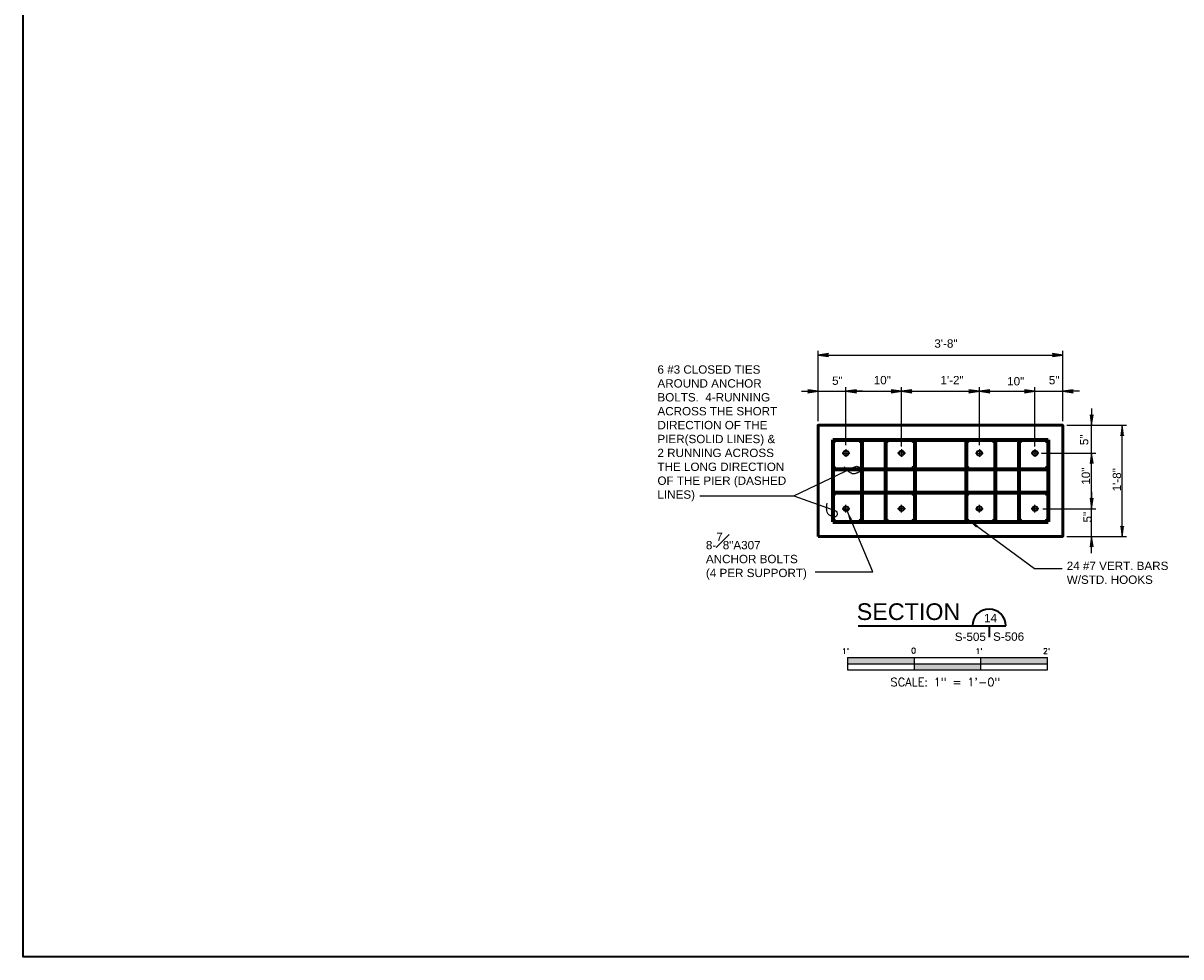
# Model space of a CAD drawing. Extents: x -369 to 591, y -303 to 369.
# Tile 1 of 6: x -369 to -161, y -303 to -135. Entities that reach past the tile are written whole.
import ezdxf
from ezdxf.enums import TextEntityAlignment as Align

# ---------------------------------------------------------------- set-up
doc = ezdxf.new("R2010")
doc.units = 0
doc.header["$MEASUREMENT"] = 0
doc.linetypes.add('ACAD_ISO08W100', pattern=[432, 288, -36, 72, -36])
for name, color, linetype, lineweight in [('Level 1', 7, 'Continuous', 18), ('S-Anno-Dims', 33, 'Continuous', 35), ('S-Anno-Text', 53, 'Continuous', 25), ('S-Anno-Text-Titl', 6, 'Continuous', 35), ('S-Sect-Cntr', 5, 'ACAD_ISO08W100', 25), ('S-Sect-Conc', 6, 'Continuous', 50), ('S-Sect-Misc', 3, 'Continuous', 35), ('S-Sect-Rbar', 7, 'Continuous', 70)]:
    doc.layers.add(name, color=color, linetype=linetype, lineweight=lineweight)
doc.styles.add('NOTES', font='romans.shx')

# ---------------------------------------------------------------- blocks, each defined once
blk = doc.blocks.new('LARROW')
at = {"linetype": 'ByBlock', "lineweight": -2}
blk.add_hatch(color=0, dxfattribs=at).paths.add_polyline_path([(-4.92, -0.71), (-4.77, -0.59), (-4.55, -0.38), (-4.44, -0.19), (-4.42, 0), (-4.46, 0.21), (-4.57, 0.41), (-4.79, 0.61), (-4.93, 0.71), (0, 0)])
at = {"color": 0, "linetype": 'ByBlock', "lineweight": -2, "flags": 128}
blk.add_lwpolyline([(0, 0), (-4.93, 0.71), (-4.79, 0.61), (-4.57, 0.41), (-4.57, 0.41), (-4.46, 0.21), (-4.42, 0), (-4.44, -0.19), (-4.55, -0.38), (-4.77, -0.59), (-4.92, -0.71)], close=True, dxfattribs=at)
blk = doc.blocks.new('S0001B')
for p, q in [((-1.5, 0), (-1.5, -0.188)), ((-1.5, 0), (1.5, 0)), ((-0.5, 0), (-0.5, -0.188)), ((0.5, -0.188), (0.5, 0)), ((1.5, -0.188), (1.5, 0)), ((-1.5, -0.094), (1.5, -0.094)), ((-1.5, -0.188), (1.5, -0.188))]:
    blk.add_line(p, q)
at = {"extrusion": (0, 0, -1)}
for points in [[(1.5, 0), (1.5, -0.094), (0.5, 0), (0.5, -0.094)], [(0.5, -0.094), (0.5, -0.188), (-0.5, -0.094), (-0.5, -0.188)]]:
    blk.add_solid(points, dxfattribs=at)
blk.add_solid([(0.5, -0.094), (0.5, 0), (1.5, -0.094), (1.5, 0)])
at = {"lineweight": 18, "style": 'NOTES'}
for s, p in [("1'", (-1.527, 0.095)), ('0', (-0.506, 0.103)), ("1'", (0.474, 0.095)), ("2'", (1.488, 0.095))]:
    blk.add_text(s, height=0.0833, dxfattribs=at).set_placement(p, align=Align.MIDDLE_CENTER)
at = {"lineweight": 25, "style": 'NOTES'}
blk.add_text('SCALE: 1" = 1\'-0"', height=0.12487, dxfattribs=at).set_placement((-0.031, -0.37), align=Align.MIDDLE_CENTER)

msp = doc.modelspace()

# ---------------------------------------------------------------- hatches: boundary and pattern name
at = {"layer": 'S-Anno-Text'}
for points in [[(-220.35, -224.78), (-220.83, -222.95), (-219.85, -224.57), (-219.91, -224.54), (-220.02, -224.49), (-220.1, -224.48), (-220.17, -224.5), (-220.24, -224.55), (-220.29, -224.62), (-220.33, -224.72)], [(-197.54, -226.01), (-198.89, -224.67), (-197.22, -225.57), (-197.29, -225.57), (-197.4, -225.59), (-197.48, -225.62), (-197.53, -225.67), (-197.57, -225.75), (-197.58, -225.84), (-197.56, -225.95)]]:
    msp.add_hatch(color=256, dxfattribs=at).paths.add_polyline_path(points, flags=16)
at = {"layer": 'S-Sect-Rbar'}
for points in [[(-222.84, -210.55, 1), (-223.21, -210.55, 1)], [(-218.34, -210.55, 1), (-218.71, -210.55, 1)], [(-213.34, -210.55, 1), (-213.71, -210.55, 1)], [(-208.84, -210.55, 1), (-209.21, -210.55, 1)], [(-198.84, -210.55, 1), (-199.21, -210.55, 1)], [(-194.34, -210.55, 1), (-194.71, -210.55, 1)], [(-189.34, -210.55, 1), (-189.71, -210.55, 1)], [(-184.84, -210.55, 1), (-185.21, -210.55, 1)], [(-222.84, -215.05, 1), (-223.21, -215.05, 1)], [(-208.84, -215.05, 1), (-209.21, -215.05, 1)], [(-198.84, -215.05, 1), (-199.21, -215.05, 1)], [(-184.84, -215.05, 1), (-185.21, -215.05, 1)], [(-222.84, -220.05, 1), (-223.21, -220.05, 1)], [(-208.84, -220.05, 1), (-209.21, -220.05, 1)], [(-198.84, -220.05, 1), (-199.21, -220.05, 1)], [(-184.84, -220.05, 1), (-185.21, -220.05, 1)], [(-222.84, -224.55, 1), (-223.21, -224.55, 1)], [(-218.34, -224.55, 1), (-218.71, -224.55, 1)], [(-213.34, -224.55, 1), (-213.71, -224.55, 1)], [(-208.84, -224.55, 1), (-209.21, -224.55, 1)], [(-198.84, -224.55, 1), (-199.21, -224.55, 1)], [(-194.34, -224.55, 1), (-194.71, -224.55, 1)], [(-189.34, -224.55, 1), (-189.71, -224.55, 1)], [(-184.84, -224.55, 1), (-185.21, -224.55, 1)]]:
    msp.add_hatch(color=256, dxfattribs=at).paths.add_polyline_path(points, flags=16)

# ---------------------------------------------------------------- linework, layer by layer
at = {"layer": 'Level 1', "color": 3, "linetype": 'Continuous', "lineweight": 35}
msp.add_3dface([(-369.04, 368.81), (590.97, 368.81), (590.97, -303.19), (-369.04, -303.19)], dxfattribs=at)
at = {"layer": 'S-Anno-Dims', "lineweight": 25}
for p, q in [((-226.02, -206.8), (-226.02, -194.16)), ((-226.02, -194.91), (-182.02, -194.91)), ((-182.02, -206.8), (-182.02, -194.16)), ((-229.02, -201.42), (-226.02, -201.42)), ((-226.02, -206.8), (-226.02, -200.67)), ((-226.02, -201.42), (-221.02, -201.42)), ((-221.02, -211.1), (-221.02, -200.67)), ((-218.03, -201.42), (-221.02, -201.42)), ((-221.02, -201.42), (-211.02, -201.42)), ((-211.02, -211.35), (-211.02, -200.67)), ((-211.02, -201.42), (-197.02, -201.42)), ((-197.02, -211.1), (-197.02, -200.67)), ((-197.02, -201.42), (-187.02, -201.42)), ((-190.02, -201.42), (-187.02, -201.42)), ((-187.02, -211.35), (-187.02, -200.67)), ((-187.02, -201.42), (-182.02, -201.42)), ((-182.02, -206.8), (-182.02, -200.67)), ((-179.03, -201.42), (-182.02, -201.42)), ((-176.82, -204.55), (-176.82, -207.55)), ((-181.27, -207.55), (-170.58, -207.55)), ((-181.27, -207.55), (-176.08, -207.55)), ((-176.82, -212.55), (-176.82, -207.55)), ((-171.33, -227.55), (-171.33, -207.55)), ((-185.82, -212.55), (-176.08, -212.55)), ((-176.82, -222.55), (-176.82, -212.55)), ((-176.82, -215.54), (-176.82, -212.55)), ((-176.82, -219.55), (-176.82, -222.55)), ((-185.58, -222.55), (-176.08, -222.55)), ((-176.82, -227.55), (-176.82, -222.55)), ((-181.27, -227.55), (-170.58, -227.55)), ((-181.27, -227.55), (-176.08, -227.55)), ((-176.82, -230.54), (-176.82, -227.55))]:
    msp.add_line(p, q, dxfattribs=at)
at = {"layer": 'S-Anno-Text', "flags": 128}
for points in [[(-247.29, -220.26), (-230.4, -220.26), (-219.85, -215.22)], [(-247.29, -220.26), (-230.4, -220.26), (-223.53, -222.69)], [(-226.57, -233.91), (-216.2, -233.91), (-220.83, -222.95)], [(-182.13, -233.35), (-187.13, -233.35), (-198.89, -224.67)]]:
    msp.add_lwpolyline(points, dxfattribs=at)
at = {"layer": 'S-Anno-Text'}
for points in [[(-219.85, -215.22), (-219.76, -215.16), (-219.68, -215.11), (-219.58, -215.07), (-219.48, -215.02), (-219.38, -214.98), (-219.27, -214.95), (-219.15, -214.92), (-219.05, -214.93), (-218.93, -214.95), (-218.81, -214.97), (-218.72, -215.03), (-218.64, -215.1), (-218.54, -215.21), (-218.44, -215.32), (-218.43, -215.51), (-218.41, -215.68), (-218.49, -215.82), (-218.6, -215.9), (-218.72, -215.99), (-218.86, -216.07), (-219.02, -216.14), (-219.21, -216.21), (-219.37, -216.26), (-219.57, -216.28), (-219.68, -216.3), (-219.78, -216.29), (-219.88, -216.26), (-220.04, -216.21), (-220.18, -216.15), (-220.31, -216.06), (-220.42, -215.99), (-220.53, -215.91), (-220.62, -215.82), (-220.72, -215.71), (-220.82, -215.6), (-220.92, -215.48), (-221.05, -215.34), (-221.18, -215.19), (-221.3, -215.03)], [(-223.53, -222.69), (-223.43, -222.71), (-223.33, -222.74), (-223.23, -222.77), (-223.13, -222.81), (-223.03, -222.85), (-222.93, -222.91), (-222.83, -222.97), (-222.75, -223.05), (-222.69, -223.15), (-222.62, -223.24), (-222.6, -223.36), (-222.6, -223.46), (-222.59, -223.61), (-222.61, -223.75), (-222.73, -223.9), (-222.84, -224.03), (-222.99, -224.07), (-223.13, -224.06), (-223.28, -224.04), (-223.44, -223.99), (-223.59, -223.92), (-223.77, -223.84), (-223.93, -223.76), (-224.08, -223.64), (-224.17, -223.57), (-224.24, -223.5), (-224.29, -223.4), (-224.37, -223.26), (-224.42, -223.11), (-224.45, -222.96), (-224.48, -222.83), (-224.5, -222.7), (-224.5, -222.56), (-224.49, -222.42), (-224.48, -222.27), (-224.47, -222.12), (-224.46, -221.92), (-224.45, -221.73), (-224.42, -221.53)]]:
    msp.add_open_spline(points, degree=3, knots=[0, 0, 0, 0, 0.055455, 0.055455, 0.055455, 0.116759, 0.116759, 0.116759, 0.17985, 0.17985, 0.17985, 0.238737, 0.238737, 0.238737, 0.322673, 0.322673, 0.322673, 0.401014, 0.401014, 0.401014, 0.489167, 0.489167, 0.489167, 0.59371, 0.59371, 0.59371, 0.651095, 0.651095, 0.651095, 0.737794, 0.737794, 0.737794, 0.810326, 0.810326, 0.810326, 0.891928, 0.891928, 0.891928, 1, 1, 1, 1], dxfattribs=at)
at = {"layer": 'S-Anno-Text-Titl'}
for p, q in [((-218.83, -243.62), (-192.27, -243.62)), ((-195.27, -243.62), (-195.27, -245.68))]:
    msp.add_line(p, q, dxfattribs=at)
msp.add_arc((-195.27, -243.62), 3, 0, 180, dxfattribs=at)
at = {"layer": 'S-Sect-Cntr'}
for p, q in [((-221.02, -211.85), (-221.02, -213.24)), ((-211.02, -211.85), (-211.02, -213.24)), ((-197.02, -211.85), (-197.02, -213.24)), ((-187.02, -211.85), (-187.02, -213.24)), ((-221.72, -212.55), (-220.33, -212.55)), ((-210.33, -212.55), (-211.72, -212.55)), ((-197.72, -212.55), (-196.33, -212.55)), ((-186.33, -212.55), (-187.72, -212.55)), ((-221.72, -222.55), (-220.33, -222.55)), ((-221.02, -223.24), (-221.02, -221.85)), ((-210.33, -222.55), (-211.72, -222.55)), ((-211.02, -223.24), (-211.02, -221.85)), ((-197.72, -222.55), (-196.33, -222.55)), ((-197.02, -223.24), (-197.02, -221.85)), ((-186.33, -222.55), (-187.72, -222.55)), ((-187.02, -223.24), (-187.02, -221.85))]:
    msp.add_line(p, q, dxfattribs=at)
at = {"layer": 'S-Sect-Conc'}
msp.add_3dface([(-226.02, -227.55), (-182.02, -227.55), (-182.02, -207.55), (-226.02, -207.55)], dxfattribs=at)
at = {"layer": 'S-Sect-Misc'}
for centre in [(-221.02, -212.55), (-211.02, -212.55), (-197.02, -212.55), (-187.02, -212.55), (-221.02, -222.55), (-211.02, -222.55), (-197.02, -222.55), (-187.02, -222.55)]:
    msp.add_circle(centre, 0.45, dxfattribs=at)
at = {"layer": 'S-Sect-Rbar'}
for p, q in [((-223.4, -210.17), (-218.15, -210.17)), ((-223.4, -210.17), (-223.4, -224.92)), ((-218.15, -210.17), (-218.15, -224.92)), ((-218.15, -210.17), (-213.9, -210.17)), ((-213.9, -210.17), (-208.65, -210.17)), ((-213.9, -210.17), (-213.9, -224.92)), ((-208.65, -210.17), (-199.4, -210.17)), ((-208.65, -210.17), (-208.65, -224.92)), ((-199.4, -210.17), (-194.15, -210.17)), ((-199.4, -210.17), (-199.4, -224.92)), ((-194.15, -210.17), (-194.15, -224.92)), ((-194.15, -210.17), (-189.9, -210.17)), ((-189.9, -210.17), (-184.65, -210.17)), ((-189.9, -210.17), (-189.9, -224.92)), ((-184.65, -210.17), (-184.65, -224.92)), ((-223.02, -215.42), (-185.02, -215.42)), ((-223.02, -219.67), (-185.02, -219.67)), ((-223.4, -224.92), (-218.15, -224.92)), ((-218.15, -224.92), (-213.9, -224.92)), ((-213.9, -224.92), (-208.65, -224.92)), ((-208.65, -224.92), (-199.4, -224.92)), ((-199.4, -224.92), (-194.15, -224.92)), ((-194.15, -224.92), (-189.9, -224.92)), ((-189.9, -224.92), (-184.65, -224.92))]:
    msp.add_line(p, q, dxfattribs=at)

# ---------------------------------------------------------------- block references
at = {"xscale": 12, "yscale": 12, "zscale": 12}
msp.add_blockref('S0001B', (-202.77, -249.32), dxfattribs=at)
at = {"layer": 'S-Anno-Dims', "lineweight": 25, "xscale": 0.3799340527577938, "yscale": 0.3676246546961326, "zscale": 0.015875}
for p, rotation in [((-226.02, -194.91), 180), ((-221.02, -201.42), 180), ((-221.02, -201.42), 180), ((-211.02, -201.42), 180), ((-197.02, -201.42), 180), ((-182.02, -201.42), 180), ((-176.82, -207.55), 270), ((-171.33, -207.55), 90), ((-176.82, -212.55), 90), ((-176.82, -212.55), 90), ((-176.82, -222.55), 270), ((-176.82, -222.55), 270), ((-171.33, -227.55), 270), ((-176.82, -227.55), 90)]:
    msp.add_blockref('LARROW', p, dxfattribs=dict(at, rotation=rotation))
for p in [(-182.02, -194.91), (-226.02, -201.42), (-211.02, -201.42), (-197.02, -201.42), (-187.02, -201.42), (-187.02, -201.42)]:
    msp.add_blockref('LARROW', p, dxfattribs=at)

# ---------------------------------------------------------------- texts
at = {"layer": 'S-Anno-Dims', "lineweight": 25, "char_height": 1.5, "attachment_point": 1, "line_spacing_factor": 0.731627, "style": 'NOTES'}
for s, insert in [('\\fArial|b0|i0|c0|p39;3\'-8"', (-205.12, -192.09)), ('\\fArial|b0|i0|c0|p39;5"', (-223.52, -198.77)), ('\\fArial|b0|i0|c0|p39;10"', (-216.02, -198.67)), ('\\fArial|b0|i0|c0|p39;1\'-2"', (-204.02, -198.67)), ('\\fArial|b0|i0|c0|p39;10"', (-192.02, -198.87)), ('\\fArial|b0|i0|c0|p39;5"', (-184.52, -198.67))]:
    msp.add_mtext(s, dxfattribs=dict(at, insert=insert))
at = {"layer": 'S-Anno-Dims', "lineweight": 25, "char_height": 1.5, "attachment_point": 1, "rotation": 90, "line_spacing_factor": 0.731627, "style": 'NOTES'}
for s, insert in [('\\fArial|b0|i0|c0|p39;5"', (-178.92, -211.12)), ('\\fArial|b0|i0|c0|p39;10"', (-178.62, -218.23)), ('\\fArial|b0|i0|c0|p39;1\'-8"', (-173.03, -219.44)), ('\\fArial|b0|i0|c0|p39;5"', (-178.32, -225.04))]:
    msp.add_mtext(s, dxfattribs=dict(at, insert=insert))
at = {"layer": 'S-Anno-Text', "char_height": 1.5, "attachment_point": 1, "style": 'NOTES'}
for s, insert in [('\\fArial|b0|i0|c0|p39;6 #3 CLOSED TIES\\PAROUND ANCHOR\\PBOLTS.  4-RUNNING\\PACROSS THE SHORT\\PDIRECTION OF THE\\PPIER(SOLID LINES) &\\P2 RUNNING ACROSS\\PTHE LONG DIRECTION\\POF THE PIER (DASHED\\PLINES)', (-254.93, -196.76)), ('\\A0;\\fArial|b0|i0|c0|p39;8-\\S7#8;"A307\\PANCHOR BOLTS\\P(4 PER SUPPORT)', (-246.21, -226.86)), ('\\fArial|b0|i0|c0|p39;24 #7 VERT. BARS\\PW/STD. HOOKS', (-181.3, -232.08))]:
    msp.add_mtext(s, dxfattribs=dict(at, insert=insert))
at = {"layer": 'S-Anno-Text-Titl', "attachment_point": 1, "style": 'NOTES'}
for s, insert, char_height, line_spacing_factor in [('\\fArial|b0|i0|c0|p39;SECTION', (-219.08, -239.58), 3, 1.822542), ('\\fArial|b0|i0|c0|p39;14', (-196.18, -241.48), 1.5, 0.731627), ('\\fArial|b0|i0|c0|p39;S-505', (-201.44, -244.85), 1.5, 0.605618), ('\\fArial|b0|i0|c0|p39;S-506', (-194.56, -244.82), 1.5, 0.73751)]:
    msp.add_mtext(s, dxfattribs=dict(at, insert=insert, char_height=char_height, line_spacing_factor=line_spacing_factor))

doc.saveas('drawing.dxf')
